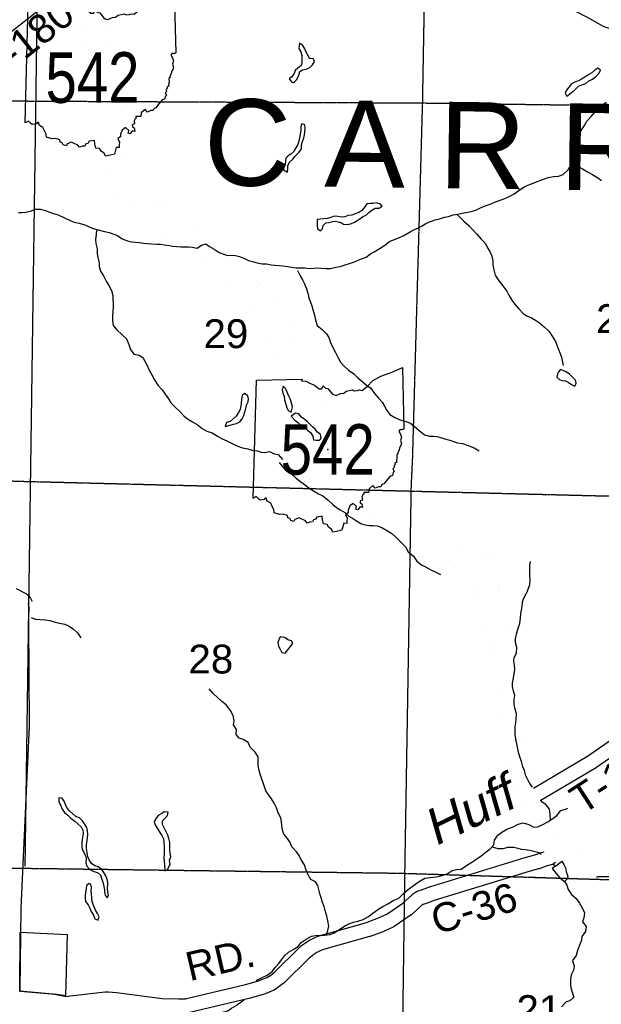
# Model space of a CAD drawing. Header units: feet. Extents: x 0 to 202804, y -79218 to 133300.
# Tile 6 of 27: x 96535 to 104608, y -6583 to 7076. Entities that reach past the tile are written whole.
import ezdxf
from ezdxf.enums import TextEntityAlignment as Align

# ---------------------------------------------------------------- set-up
doc = ezdxf.new("R2010")
doc.units = ezdxf.units.FT
doc.header["$MEASUREMENT"] = 0
doc.linetypes.add('HIDDEN2', pattern=[0.1875, 0.125, -0.0625])
for name, color, linetype in [('61', 7, 'Continuous'), ('62', 7, 'Continuous'), ('COUNTY-RD', 7, 'Continuous'), ('CR-TEXT', 7, 'Continuous'), ('HTEXT', 3, 'Continuous'), ('INCORPORATION', 3, 'Continuous'), ('RT-MKR', 7, 'Continuous'), ('SECTION', 8, 'HIDDEN2'), ('SECTION-TEXT', 8, 'Continuous'), ('STATE-FEDERAL', 2, 'Continuous'), ('TR-TEXT', 6, 'Continuous'), ('TWP-RD', 6, 'Continuous'), ('WATER-TEXT', 1, 'Continuous'), ('WATERWAY', 14, 'Continuous')]:
    doc.layers.add(name, color=color, linetype=linetype)
doc.styles.add('Arial', font='arial.ttf')

# ---------------------------------------------------------------- blocks, each defined once
blk = doc.blocks.new('SR2  _')
at = {"layer": '61', "color": 0, "linetype": 'Continuous'}
blk.add_lwpolyline([(-773, 884), (-219, 893), (-228, 876), (-175, 872), (-120, 842), (-73, 823), (-15, 777), (19, 778), (33, 815), (60, 786), (91, 781), (145, 713), (190, 698), (243, 722), (283, 725), (312, 749), (388, 768), (409, 756), (449, 759), (470, 768), (505, 760), (567, 812), (630, 873), (728, 931), (874, 985), (990, 1034), (1006, 294), (1006, 294), (989, 283), (963, 288), (945, 267), (967, 233), (977, 196), (968, 156), (977, 122), (971, 94), (954, 67), (949, 40), (934, 12), (936, -3), (922, -16), (924, -62), (918, -88), (920, -110), (898, -115), (903, -134), (889, -148), (892, -172), (876, -188), (892, -219), (879, -229), (869, -266), (841, -274), (785, -343), (765, -369), (742, -376), (730, -403), (703, -403), (661, -421), (634, -389), (587, -428), (582, -472), (522, -471), (524, -494), (511, -500), (499, -523), (506, -563), (478, -573), (481, -596), (499, -610), (507, -655), (478, -646), (453, -683), (428, -674), (437, -643), (394, -605), (354, -635), (334, -684), (333, -717), (304, -737), (323, -783), (319, -815), (320, -845), (283, -844), (260, -926), (260, -926), (195, -942), (151, -951), (135, -914), (103, -895), (82, -857), (36, -852), (25, -800), (20, -759), (-43, -769), (-61, -795), (-83, -801), (-96, -827), (-126, -829), (-159, -841), (-180, -816), (-234, -791), (-258, -778), (-308, -798), (-319, -822), (-359, -812), (-369, -785), (-393, -777), (-398, -748), (-450, -733), (-490, -739), (-559, -716), (-564, -679), (-588, -633), (-600, -602), (-644, -577), (-653, -540), (-667, -541), (-680, -556), (-729, -563), (-749, -548), (-776, -522), (-813, -543), (-813, -543), (-773, 884)], close=True, dxfattribs=at)
at = {"layer": '61', "color": 0}
blk.add_point((88, 48), dxfattribs=at)
at = {"layer": '62', "color": 0, "linetype": 'Continuous'}
blk.add_line((-813, -543), (-773, 884), dxfattribs=at)
for points in [[(-773, 884), (-219, 893), (-228, 876), (-175, 872), (-120, 842), (-73, 823), (-15, 777), (19, 778), (33, 815), (60, 786), (91, 781), (145, 713), (190, 698), (243, 722), (283, 725), (312, 749), (388, 768), (409, 756), (449, 759), (470, 768), (505, 760), (567, 812), (630, 873), (728, 931), (874, 985), (990, 1034), (1006, 294)], [(1006, 294), (989, 283), (963, 288), (945, 267), (967, 233), (977, 196), (968, 156), (977, 122), (971, 94), (954, 67), (949, 40), (934, 12), (936, -3), (922, -16), (924, -62), (918, -88), (920, -110), (898, -115), (903, -134), (889, -148), (892, -172), (876, -188), (892, -219), (879, -229), (869, -266), (841, -274), (785, -343), (765, -369), (742, -376), (730, -403), (703, -403), (661, -421), (634, -389), (587, -428), (582, -472), (522, -471), (524, -494), (511, -500), (499, -523), (506, -563), (478, -573), (481, -596), (499, -610), (507, -655), (478, -646), (453, -683), (428, -674), (437, -643), (394, -605), (354, -635), (334, -684), (333, -717), (304, -737), (323, -783), (319, -815), (320, -845), (283, -844), (260, -926)], [(260, -926), (195, -942), (151, -951), (135, -914), (103, -895), (82, -857), (36, -852), (25, -800), (20, -759), (-43, -769), (-61, -795), (-83, -801), (-96, -827), (-126, -829), (-159, -841), (-180, -816), (-234, -791), (-258, -778), (-308, -798), (-319, -822), (-359, -812), (-369, -785), (-393, -777), (-398, -748), (-450, -733), (-490, -739), (-559, -716), (-564, -679), (-588, -633), (-600, -602), (-644, -577), (-653, -540), (-667, -541), (-680, -556), (-729, -563), (-749, -548), (-776, -522), (-813, -543)]]:
    blk.add_lwpolyline(points, dxfattribs=at)
blk = doc.blocks.new('SR2')
at = {"layer": '62', "color": 0, "linetype": 'Continuous'}
blk.add_line((-813, -543), (-773, 884), dxfattribs=at)
for points in [[(-773, 884), (-219, 893), (-228, 876), (-175, 872), (-120, 842), (-73, 823), (-15, 777), (19, 778), (33, 815), (60, 786), (91, 781), (145, 713), (190, 698), (243, 722), (283, 725), (312, 749), (388, 768), (409, 756), (449, 759), (470, 768), (505, 760), (567, 812), (630, 873), (728, 931), (874, 985), (990, 1034), (1006, 294)], [(1006, 294), (989, 283), (963, 288), (945, 267), (967, 233), (977, 196), (968, 156), (977, 122), (971, 94), (954, 67), (949, 40), (934, 12), (936, -3), (922, -16), (924, -62), (918, -88), (920, -110), (898, -115), (903, -134), (889, -148), (892, -172), (876, -188), (892, -219), (879, -229), (869, -266), (841, -274), (785, -343), (765, -369), (742, -376), (730, -403), (703, -403), (661, -421), (634, -389), (587, -428), (582, -472), (522, -471), (524, -494), (511, -500), (499, -523), (506, -563), (478, -573), (481, -596), (499, -610), (507, -655), (478, -646), (453, -683), (428, -674), (437, -643), (394, -605), (354, -635), (334, -684), (333, -717), (304, -737), (323, -783), (319, -815), (320, -845), (283, -844), (260, -926)], [(260, -926), (195, -942), (151, -951), (135, -914), (103, -895), (82, -857), (36, -852), (25, -800), (20, -759), (-43, -769), (-61, -795), (-83, -801), (-96, -827), (-126, -829), (-159, -841), (-180, -816), (-234, -791), (-258, -778), (-308, -798), (-319, -822), (-359, -812), (-369, -785), (-393, -777), (-398, -748), (-450, -733), (-490, -739), (-559, -716), (-564, -679), (-588, -633), (-600, -602), (-644, -577), (-653, -540), (-667, -541), (-680, -556), (-729, -563), (-749, -548), (-776, -522), (-813, -543)]]:
    blk.add_lwpolyline(points, dxfattribs=at)
at = {"layer": 'RT-MKR', "color": 0, "linetype": 'Continuous'}
blk.add_lwpolyline([(-773, 884), (-219, 893), (-228, 876), (-175, 872), (-120, 842), (-73, 823), (-15, 777), (19, 778), (33, 815), (60, 786), (91, 781), (145, 713), (190, 698), (243, 722), (283, 725), (312, 749), (388, 768), (409, 756), (449, 759), (470, 768), (505, 760), (567, 812), (630, 873), (728, 931), (874, 985), (990, 1034), (1006, 294), (1006, 294), (989, 283), (963, 288), (945, 267), (967, 233), (977, 196), (968, 156), (977, 122), (971, 94), (954, 67), (949, 40), (934, 12), (936, -3), (922, -16), (924, -62), (918, -88), (920, -110), (898, -115), (903, -134), (889, -148), (892, -172), (876, -188), (892, -219), (879, -229), (869, -266), (841, -274), (785, -343), (765, -369), (742, -376), (730, -403), (703, -403), (661, -421), (634, -389), (587, -428), (582, -472), (522, -471), (524, -494), (511, -500), (499, -523), (506, -563), (478, -573), (481, -596), (499, -610), (507, -655), (478, -646), (453, -683), (428, -674), (437, -643), (394, -605), (354, -635), (334, -684), (333, -717), (304, -737), (323, -783), (319, -815), (320, -845), (283, -844), (260, -926), (260, -926), (195, -942), (151, -951), (135, -914), (103, -895), (82, -857), (36, -852), (25, -800), (20, -759), (-43, -769), (-61, -795), (-83, -801), (-96, -827), (-126, -829), (-159, -841), (-180, -816), (-234, -791), (-258, -778), (-308, -798), (-319, -822), (-359, -812), (-369, -785), (-393, -777), (-398, -748), (-450, -733), (-490, -739), (-559, -716), (-564, -679), (-588, -633), (-600, -602), (-644, -577), (-653, -540), (-667, -541), (-680, -556), (-729, -563), (-749, -548), (-776, -522), (-813, -543), (-813, -543), (-773, 884)], close=True, dxfattribs=at)
at = {"layer": 'RT-MKR', "color": 0}
blk.add_point((88, 48), dxfattribs=at)

msp = doc.modelspace()

# ---------------------------------------------------------------- linework, layer by layer
at = {"layer": 'COUNTY-RD'}
for points in [[(104732, 6947), (104646, 6977), (104629, 6985), (104629, 6985), (104460, 7083), (104047, 7301), (103566, 7518), (103557, 7522), (103556, 7523), (103487, 7564), (103487, 7564), (103475, 7572), (103293, 7719), (103293, 7719), (103293, 7719), (102892, 8047), (102824, 8086), (102824, 8086), (102824, 8086), (102696, 8160), (100412, 9200), (100412, 9200), (100412, 9200), (99428, 9651)], [(96538, -6387), (96537, -6400), (96978, -6437), (96980, -6438), (96988, -6439), (97163, -6471), (97175, -6473), (97238, -6467), (97516, -6434), (97516, -6434), (97516, -6434), (97721, -6411), (97732, -6410), (97732, -6410), (97732, -6410), (97733, -6410), (97733, -6410), (97758, -6410), (97759, -6410), (97769, -6410), (97877, -6421), (97877, -6421), (97880, -6421), (98511, -6501), (98737, -6508), (98837, -6507), (98838, -6507), (98847, -6504), (98848, -6504), (98849, -6504), (99667, -6310), (99836, -6262), (99920, -6231), (99964, -6212), (100020, -6177), (100066, -6141), (100418, -5797), (100419, -5796), (100419, -5796), (100438, -5778), (100446, -5772), (100448, -5769), (100504, -5729), (100508, -5727), (100508, -5727), (100557, -5695), (100561, -5692), (100566, -5689), (100626, -5659), (100627, -5659), (100633, -5656), (100679, -5637), (100683, -5636), (100691, -5633), (101334, -5452), (101515, -5385), (101629, -5333), (101852, -5182), (101982, -5063), (101986, -5059), (101988, -5057), (102014, -5038), (102025, -5030), (102030, -5027), (102052, -5016), (102054, -5016), (102066, -5010), (102127, -4990), (102236, -4951), (102238, -4951), (102240, -4950), (103565, -4543), (103566, -4543), (103568, -4542), (103683, -4512), (103780, -4479), (103781, -4479), (103783, -4478), (103816, -4468)], [(103971, -4618), (103951, -4630), (103950, -4631), (103938, -4637), (103914, -4647), (103911, -4647), (103905, -4650), (103843, -4669), (103745, -4702), (103742, -4703), (103738, -4704), (103622, -4735), (102301, -5140), (102193, -5179), (102192, -5179), (102191, -5180), (102135, -5198), (102128, -5201), (102114, -5213), (101981, -5334), (101972, -5341), (101970, -5343), (101734, -5503), (101728, -5506), (101720, -5511), (101596, -5568), (101594, -5569), (101588, -5571), (101399, -5641), (101396, -5641), (101392, -5643), (100751, -5824), (100713, -5839), (100661, -5866), (100619, -5893), (100570, -5928), (100558, -5940), (100202, -6288), (100196, -6292), (100193, -6295), (100138, -6338), (100131, -6343), (100130, -6343), (100065, -6385), (100061, -6387), (100052, -6391), (99999, -6415), (99998, -6415), (99993, -6418), (99901, -6451), (99898, -6452), (99894, -6454), (99719, -6503), (99717, -6504), (99715, -6504), (98896, -6698)]]:
    msp.add_lwpolyline(points, dxfattribs=at)
at = {"layer": 'INCORPORATION'}
msp.add_lwpolyline([(96537, -6400), (96543, -5583), (97193, -5614), (97170, -6468), (97057, -6445), (96943, -6437), (96537, -6400)], dxfattribs=at)
at = {"layer": 'SECTION'}
for points in [[(101725, -20662), (101771, -15308), (101771, -15308), (101809, -10056), (101809, -10056), (101883, -4708), (101883, -4708), (101971, 592), (101990, 1006), (102128, 5915), (102128, 5915), (102210, 10526)], [(96611, -4673), (96794, 8294)], [(91774, 5998), (96759, 5947), (96759, 5947), (102138, 5921), (102138, 5921), (107474, 5849), (107474, 5849), (110787, 5738), (110787, 5738), (112793, 5691), (112793, 5691), (118173, 5561), (118173, 5561), (123511, 5616), (123511, 5616), (128648, 5495), (128648, 5495), (133979, 5451), (133979, 5451), (139277, 5313), (139277, 5313), (144590, 5163), (144590, 5163), (149893, 5034)], [(91683, 820), (96625, 671), (96625, 671), (101926, 538), (101926, 538), (107369, 402), (107369, 402), (110841, 343), (110841, 343), (112758, 342)], [(91570, -4566), (96472, -4694), (96472, -4694), (101816, -4764), (101816, -4764), (104427, -4845)], [(103601, -4819), (112664, -5101)]]:
    msp.add_lwpolyline(points, dxfattribs=at)
at = {"layer": 'STATE-FEDERAL', "linetype": 'Continuous', "const_width": 0.05}
for points in [[(97508, 6529), (97481, 6734), (97453, 6882), (97415, 6999), (97297, 7218), (97080, 7562), (97153, 7780), (97227, 8003), (97247, 8292)], [(97805, 6567), (97778, 6781), (97745, 6956), (97693, 7118), (97557, 7370), (97410, 7602), (97437, 7685), (97524, 7944), (97548, 8291)]]:
    msp.add_lwpolyline(points, dxfattribs=at)
at = {"layer": 'STATE-FEDERAL', "color": 2, "linetype": 'Continuous', "const_width": 0.05}
for points in [[(103885, -4413), (103793, -4317), (103663, -4088), (103523, -3760), (103418, -3591), (103346, -3477), (103225, -3100), (103206, -2824), (103247, -2452), (103097, -1584), (103069, -1517), (102994, -1458), (102857, -1229), (102873, -972), (102890, -685), (102874, -629), (102851, -590), (102400, -472), (102159, -409), (102009, -335), (101367, 261), (101221, 437), (100908, 938), (100667, 1322), (100418, 1676), (100159, 2381), (99917, 2837), (99670, 3163), (99255, 3638), (98127, 4408), (97915, 4605), (97785, 4830), (97508, 6526), (97481, 6734), (97453, 6882), (97415, 6999), (97297, 7218)], [(103732, -3529), (103672, -3432), (103620, -3349), (103522, -3042), (103507, -2830), (103550, -2443), (103387, -1498), (103314, -1329), (103223, -1257), (103162, -1155), (103172, -990), (103193, -652), (103152, -509), (103046, -331), (102476, -182), (102265, -127), (102181, -86), (101585, 467), (101465, 613), (101162, 1097), (100918, 1488), (100686, 1816), (100434, 2504), (100171, 2999), (99902, 3353), (99455, 3864), (98315, 4643), (98153, 4794), (98072, 4933), (97805, 6569), (97778, 6781), (97745, 6956), (97693, 7118)], [(104542, -4818), (104512, -4771), (104356, -4565), (104078, -4309), (103967, -4192), (103865, -4010), (103760, -3761)], [(105662, -7405), (105600, -7340), (105426, -6924), (105299, -6559), (104511, -5329), (104266, -4942), (104133, -4768), (103971, -4618)]]:
    msp.add_lwpolyline(points, dxfattribs=at)
at = {"layer": 'TWP-RD'}
for points in [[(97106, 7451), (95403, 6118)], [(96487, -813), (96618, -883), (96620, -884), (96629, -889), (96642, -899), (96649, -907), (96662, -918), (96672, -930), (96681, -943), (96683, -947), (96700, -979), (96704, -994)], [(96650, -1017), (96657, -1039), (96661, -1089), (96661, -1097), (96661, -1103), (96655, -1195), (96659, -1290), (96659, -1293), (96659, -1293), (96664, -2717), (96664, -2717), (96664, -2722), (96552, -5248), (96538, -6387)], [(103667, -3583), (104430, -3130), (105117, -2656)], [(105229, -2822), (104541, -3297), (104535, -3300), (104535, -3301), (103760, -3761)], [(104542, -4818), (104554, -4816), (104566, -4812), (104583, -4810), (104590, -4809), (104591, -4809), (104622, -4808), (104627, -4808), (104627, -4808), (106015, -4809), (106015, -4809), (106024, -4809), (106254, -4828), (106256, -4829), (106265, -4830), (106305, -4837), (106309, -4838), (106314, -4839), (106337, -4846), (106352, -4852), (106356, -4853), (106473, -4913)]]:
    msp.add_lwpolyline(points, dxfattribs=at)
at = {"layer": 'WATERWAY'}
for points in [[(100418, 6752), (100411, 6676), (100436, 6630), (100449, 6580), (100450, 6484), (100441, 6440), (100395, 6403), (100360, 6372), (100346, 6328), (100311, 6283), (100273, 6257), (100306, 6213), (100336, 6204), (100349, 6216)], [(100349, 6216), (100383, 6248), (100409, 6307), (100424, 6357), (100458, 6382), (100510, 6391), (100561, 6411), (100601, 6452), (100626, 6494), (100608, 6538), (100564, 6532), (100539, 6577), (100506, 6633), (100493, 6673), (100463, 6719), (100418, 6752)], [(104574, 6394), (104559, 6404), (104519, 6375), (104476, 6339), (104434, 6316), (104381, 6281), (104335, 6250), (104289, 6226), (104241, 6211), (104194, 6184), (104158, 6140), (104127, 6097), (104107, 6055), (104128, 6017)], [(104128, 6017), (104191, 6060), (104237, 6099), (104292, 6152), (104338, 6174), (104392, 6193), (104437, 6226), (104487, 6253), (104529, 6283), (104580, 6334), (104596, 6378), (104574, 6394)], [(104194, 5067), (104204, 5148), (104215, 5214), (104241, 5283), (104261, 5363), (104277, 5419), (104296, 5472), (104329, 5539), (104374, 5607), (104407, 5668), (104467, 5731), (104524, 5798), (104589, 5867), (104675, 5933)], [(100460, 5628), (100446, 5632), (100437, 5587), (100435, 5539), (100430, 5487), (100419, 5427), (100404, 5376), (100394, 5344), (100369, 5298), (100341, 5249), (100300, 5210), (100260, 5188), (100227, 5153), (100225, 5121), (100226, 5089), (100202, 5037), (100195, 4992), (100253, 4963)], [(100253, 4963), (100257, 5013), (100256, 5049), (100281, 5100), (100325, 5143), (100360, 5185), (100410, 5234), (100447, 5285), (100448, 5339), (100458, 5385), (100481, 5438), (100490, 5480), (100492, 5520), (100497, 5570), (100494, 5618), (100460, 5628)], [(96518, 4399), (96570, 4402), (96620, 4404), (96698, 4425), (96750, 4448), (96822, 4449), (96892, 4430), (96949, 4405), (97019, 4382), (97069, 4368), (97243, 4285), (97293, 4265), (97359, 4252), (97438, 4229), (97488, 4208), (97541, 4185), (97591, 4171), (97643, 4156), (97713, 4137), (97778, 4122), (97842, 4103), (97893, 4081), (97959, 4038), (98030, 4009), (98088, 3994), (98144, 3989), (98196, 3986), (98255, 3976), (98309, 3971), (98363, 3968), (98437, 3963), (98487, 3960), (98539, 3952), (98609, 3945), (98662, 3934), (98716, 3931), (98770, 3923), (98826, 3924), (98876, 3927), (98930, 3920), (98997, 3907), (99056, 3948), (99118, 3967), (99171, 3929), (99233, 3894), (99302, 3847), (99354, 3826), (99354, 3826), (99419, 3804), (99479, 3811), (99531, 3806), (99585, 3789), (99656, 3764), (99710, 3736), (99778, 3715), (99831, 3702), (99899, 3689), (99959, 3688), (100027, 3677), (100077, 3669), (100138, 3664), (100188, 3661), (100254, 3650), (100308, 3641), (100374, 3634), (100424, 3634), (100493, 3633), (100551, 3626), (100619, 3629), (100671, 3634), (100721, 3630), (100791, 3623), (100851, 3624), (100925, 3641), (100983, 3652), (101053, 3673), (101111, 3694), (101182, 3719), (101266, 3754), (101342, 3780), (101405, 3827), (101457, 3855), (101536, 3905), (101604, 3950), (101669, 3997), (101745, 4030), (101808, 4055), (101866, 4084), (101954, 4131), (102015, 4164), (102069, 4187), (102121, 4218), (102174, 4247), (102238, 4276), (102302, 4299), (102362, 4315), (102433, 4337), (102485, 4347), (102553, 4368), (102617, 4379), (102675, 4392), (102731, 4403), (102801, 4416), (102865, 4435), (102940, 4470), (103010, 4497), (103078, 4520), (103141, 4551), (103203, 4574), (103267, 4595), (103327, 4624), (103398, 4661), (103462, 4706), (103537, 4759), (103609, 4788), (103678, 4815), (103754, 4843), (103818, 4870), (103870, 4886), (103944, 4901), (104014, 4906), (104079, 4929), (104146, 4995), (104194, 5067), (104244, 5068), (104294, 5037), (104347, 5007), (104417, 4966), (104486, 4927), (104561, 4884), (104611, 4845)], [(100665, 4303), (100662, 4225), (100667, 4177), (100708, 4146), (100739, 4176), (100747, 4220), (100784, 4257), (100826, 4264), (100880, 4276), (100914, 4279), (100956, 4271), (101000, 4256), (101031, 4238), (101089, 4233), (101141, 4250), (101183, 4269), (101240, 4306), (101294, 4342), (101347, 4371), (101379, 4402), (101421, 4434), (101470, 4461), (101524, 4460), (101568, 4491), (101537, 4520), (101510, 4527)], [(101510, 4527), (101485, 4534), (101441, 4527), (101399, 4528), (101355, 4520), (101326, 4479), (101286, 4430), (101243, 4400), (101193, 4381), (101145, 4366), (101093, 4358), (101047, 4343), (101001, 4338), (100949, 4345), (100901, 4349), (100855, 4334), (100801, 4319), (100753, 4313), (100665, 4303)], [(102599, 4376), (102638, 4339), (102701, 4282), (102767, 4223), (102822, 4164), (102881, 4100), (102942, 4033), (102999, 3970), (103030, 3912), (103059, 3860), (103090, 3794), (103103, 3728), (103104, 3674), (103117, 3608), (103136, 3534), (103187, 3455), (103242, 3382), (103295, 3308), (103326, 3256), (103365, 3187), (103404, 3133), (103461, 3064), (103522, 3001), (103576, 2969), (103639, 2938), (103693, 2907), (103748, 2871), (103813, 2814), (103882, 2751), (103925, 2685), (103972, 2610), (103997, 2552), (104012, 2500), (104036, 2446), (104055, 2393), (104079, 2281)], [(97599, 4169), (97596, 4093), (97587, 4029), (97590, 3973), (97609, 3899), (97612, 3829), (97620, 3775), (97636, 3701), (97640, 3651), (97657, 3587), (97700, 3521), (97739, 3440), (97770, 3388), (97807, 3320), (97826, 3248), (97829, 3196), (97832, 3142), (97832, 3090), (97829, 3032), (97824, 2962), (97825, 2905), (97832, 2835), (97883, 2774), (97952, 2709), (98017, 2648), (98050, 2568), (98071, 2502), (98120, 2438), (98194, 2421), (98245, 2392), (98274, 2340), (98301, 2289), (98332, 2215), (98367, 2151), (98408, 2082), (98453, 2008), (98512, 1939), (98553, 1879), (98600, 1816), (98634, 1762), (98695, 1703), (98764, 1638), (98811, 1580), (98862, 1539), (98933, 1498), (98997, 1462), (99066, 1405), (99133, 1368), (99205, 1343), (99280, 1298), (99343, 1261), (99409, 1234), (99484, 1195), (99548, 1163), (99627, 1136), (99701, 1121), (99781, 1101), (99832, 1095), (99886, 1078), (99938, 1073), (100004, 1084), (100069, 1055), (100123, 1045), (100182, 973)], [(100393, 3595), (100429, 3523), (100458, 3465), (100486, 3411), (100515, 3343), (100538, 3265), (100550, 3215), (100571, 3159), (100591, 3108), (100604, 3054), (100625, 2976), (100643, 2906), (100666, 2834), (100735, 2776), (100795, 2717), (100828, 2665), (100851, 2599), (100883, 2529), (100918, 2457), (100961, 2375), (100989, 2323), (101032, 2272), (101101, 2214), (101171, 2163), (101228, 2109), (101278, 2064), (101349, 2006), (101407, 1965), (101458, 1889), (101519, 1823), (101564, 1768), (101598, 1716), (101633, 1654), (101673, 1598), (101742, 1559), (101816, 1525), (101893, 1502), (101961, 1481), (102011, 1439), (102078, 1379), (102155, 1316), (102221, 1299), (102277, 1299), (102327, 1296), (102393, 1276), (102450, 1255), (102506, 1241), (102558, 1224), (102610, 1208), (102679, 1195), (102759, 1167), (102843, 1136), (102912, 1097)], [(104041, 2224), (104013, 2192), (103999, 2162), (103990, 2118), (104034, 2080), (104064, 2070), (104108, 2065), (104150, 2047), (104195, 2017), (104239, 1992), (104252, 2018)], [(104252, 2018), (104261, 2034), (104248, 2076), (104208, 2116), (104167, 2158), (104121, 2193), (104041, 2224)], [(100204, 1978), (100194, 1987), (100178, 1943), (100186, 1895), (100205, 1855), (100211, 1803), (100230, 1743), (100242, 1693), (100261, 1653), (100305, 1631)], [(100305, 1631), (100320, 1705), (100306, 1755), (100295, 1805), (100265, 1861), (100248, 1909), (100226, 1961), (100204, 1978)], [(99690, 1866), (99654, 1889), (99622, 1861), (99614, 1813), (99607, 1757), (99603, 1713), (99594, 1668), (99572, 1626), (99539, 1576), (99497, 1537), (99455, 1501), (99407, 1486), (99386, 1431)], [(99386, 1431), (99458, 1452), (99502, 1465), (99546, 1475), (99589, 1496), (99625, 1538), (99645, 1585), (99658, 1637), (99672, 1681), (99681, 1727), (99705, 1774), (99709, 1818), (99700, 1860), (99690, 1866)], [(100706, 1254), (100721, 1272), (100711, 1320), (100670, 1356), (100638, 1396), (100599, 1429), (100561, 1463), (100525, 1503), (100478, 1538), (100448, 1562), (100408, 1606), (100361, 1618), (100303, 1575)], [(100303, 1575), (100354, 1519), (100395, 1490), (100441, 1448), (100487, 1418), (100528, 1383), (100570, 1349), (100603, 1297), (100611, 1249), (100651, 1245), (100695, 1242), (100706, 1254)], [(100137, 935), (100225, 828), (100295, 785), (100374, 718), (100437, 667), (100502, 620), (100553, 576), (100611, 539), (100684, 500), (100742, 469), (100815, 410), (100880, 349), (100931, 310), (100981, 276), (101046, 241), (101103, 188), (101153, 159), (101210, 124), (101277, 82), (101335, 67), (101387, 60), (101437, 61), (101495, 54), (101562, 31), (101618, -3), (101699, -53), (101754, -105), (101888, -239), (101929, -308), (102000, -367), (102049, -437), (102112, -488), (102178, -519), (102241, -556), (102311, -589), (102376, -620)], [(103652, -3572), (103616, -3520), (103587, -3468), (103560, -3416), (103543, -3341), (103520, -3289), (103499, -3217), (103478, -3149), (103455, -3071), (103446, -3010), (103427, -2930), (103412, -2840), (103413, -2786), (103414, -2736), (103421, -2677), (103428, -2623), (103429, -2551), (103408, -2475), (103397, -2419), (103398, -2353), (103406, -2297), (103389, -2241), (103376, -2175), (103373, -2125), (103390, -2057), (103399, -2001), (103406, -1933), (103403, -1877), (103395, -1825), (103398, -1775), (103429, -1706), (103436, -1634), (103415, -1564), (103416, -1514), (103433, -1448), (103456, -1367), (103479, -1299), (103488, -1223), (103493, -1168), (103502, -1114), (103511, -1058), (103514, -1006), (103530, -956), (103563, -889), (103586, -837), (103615, -760), (103622, -696), (103617, -620), (103618, -560), (103617, -492), (103624, -440)], [(96692, -1216), (96754, -1240), (96819, -1247), (96895, -1250), (96955, -1261), (97027, -1280), (97087, -1295), (97162, -1308), (97212, -1331), (97277, -1376), (97336, -1430), (97383, -1497)], [(100150, -1485), (100120, -1561), (100127, -1613), (100149, -1656), (100172, -1702), (100201, -1708)], [(100201, -1708), (100218, -1711), (100256, -1665), (100295, -1620), (100324, -1574), (100308, -1540), (100258, -1525), (100215, -1495), (100150, -1485)], [(100788, -5622), (100812, -5558), (100825, -5497), (100812, -5424), (100799, -5360), (100776, -5284), (100763, -5228), (100740, -5172), (100723, -5118), (100704, -5065), (100691, -5007), (100674, -4937), (100642, -4883), (100577, -4852), (100532, -4779), (100513, -4721), (100486, -4649), (100437, -4570), (100414, -4518), (100377, -4467), (100312, -4400), (100287, -4338), (100252, -4282), (100199, -4223), (100183, -4169), (100172, -4107), (100171, -4049), (100158, -3997), (100121, -3926), (100098, -3856), (100069, -3794), (100028, -3733), (99993, -3681), (99950, -3622), (99932, -3568), (99915, -3512), (99898, -3460), (99871, -3389), (99852, -3323), (99847, -3269), (99845, -3151), (99804, -3087), (99735, -3018), (99706, -2951), (99636, -2910), (99583, -2892), (99538, -2839), (99543, -2771), (99504, -2705), (99512, -2649), (99497, -2579), (99461, -2508), (99400, -2430), (99341, -2383), (99287, -2332), (99220, -2273), (99165, -2206)], [(97077, -3720), (97080, -3772), (97101, -3820), (97124, -3876), (97155, -3924), (97201, -3961), (97246, -4000), (97298, -4042), (97345, -4085), (97386, -4120), (97410, -4166), (97417, -4212), (97413, -4242), (97404, -4296), (97397, -4338), (97396, -4391), (97402, -4435), (97425, -4474), (97452, -4532), (97456, -4576), (97453, -4622), (97466, -4666), (97509, -4713), (97563, -4743), (97615, -4756), (97656, -4791), (97689, -4887), (97702, -4947), (97713, -4993), (97713, -5023), (97722, -5069), (97749, -5108), (97762, -5083)], [(97762, -5083), (97768, -5072), (97759, -5026), (97754, -4966), (97758, -4926), (97759, -4892), (97751, -4852), (97732, -4800), (97703, -4753), (97675, -4713), (97624, -4678), (97578, -4662), (97531, -4629), (97499, -4581), (97482, -4536), (97469, -4478), (97460, -4422), (97461, -4372), (97471, -4313), (97478, -4271), (97479, -4229), (97478, -4171), (97466, -4129), (97433, -4080), (97406, -4040), (97366, -3995), (97315, -3977), (97273, -3940), (97226, -3898), (97192, -3863), (97169, -3811), (97152, -3765), (97122, -3724), (97077, -3720)], [(103902, -4027), (103896, -3944), (103887, -3876), (103840, -3811), (103786, -3778), (103773, -3762)], [(98596, -3920), (98538, -3915), (98506, -3936), (98458, -3962), (98421, -4015), (98403, -4055), (98418, -4105), (98451, -4155), (98478, -4200), (98510, -4242), (98531, -4290), (98536, -4336), (98539, -4390), (98539, -4440), (98538, -4490), (98537, -4548), (98538, -4598), (98546, -4642), (98548, -4730), (98584, -4721), (98609, -4673), (98616, -4659)], [(98616, -4659), (98624, -4643), (98612, -4585), (98633, -4537), (98624, -4491), (98617, -4441), (98619, -4385), (98618, -4338), (98603, -4283), (98590, -4237), (98568, -4189), (98539, -4137), (98516, -4088), (98519, -4040), (98551, -4005), (98586, -3962), (98596, -3920)], [(99824, -6264), (99837, -6245), (99891, -6216), (99970, -6181), (100038, -6130), (100085, -6069), (100132, -6018), (100167, -5966), (100210, -5911), (100266, -5858), (100333, -5821), (100401, -5780), (100444, -5727), (100513, -5678), (100587, -5637), (100643, -5630), (100715, -5625), (100765, -5624), (100843, -5617), (100902, -5592), (100974, -5545), (101047, -5496), (101119, -5461), (101170, -5446), (101228, -5429), (101302, -5406), (101377, -5367), (101437, -5320), (101520, -5261), (101575, -5228), (101647, -5189), (101726, -5138), (101796, -5113), (101857, -5050), (101930, -4984), (101996, -4939), (102051, -4897), (102103, -4864), (102158, -4833), (102232, -4822), (102316, -4817), (102382, -4802), (102469, -4774), (102539, -4725), (102599, -4712), (102661, -4709), (102736, -4656), (102813, -4613), (102867, -4576), (102940, -4523), (103009, -4466), (103061, -4433), (103116, -4372), (103125, -4308), (103172, -4237), (103228, -4196), (103297, -4155), (103383, -4122), (103454, -4085), (103524, -4064), (103600, -4089), (103671, -4126), (103725, -4119), (103798, -4090), (103866, -4051), (103933, -4006), (103989, -3963), (104048, -3894), (104127, -3873), (104144, -3862)], [(103093, -4398), (103171, -4421), (103245, -4422), (103317, -4405), (103393, -4404), (103447, -4419), (103497, -4429), (103549, -4434), (103618, -4445), (103692, -4462), (103744, -4477), (103774, -4503)], [(103935, -4636), (103971, -4666), (103928, -4701), (103981, -4770), (104032, -4827), (104098, -4878), (104129, -4930), (104148, -4992), (104193, -5061), (104260, -5114), (104307, -5182), (104342, -5245), (104375, -5315), (104364, -5385), (104345, -5437), (104398, -5503), (104387, -5573), (104338, -5642), (104333, -5692), (104304, -5764), (104279, -5837), (104260, -5905), (104207, -5976), (104230, -6054), (104221, -6108), (104188, -6173), (104181, -6243), (104180, -6301), (104186, -6355), (104209, -6429), (104226, -6485), (104171, -6537), (104119, -6548), (104054, -6619)], [(103971, -4666), (104015, -4635), (104058, -4599), (104089, -4644), (104112, -4690), (104120, -4744), (104139, -4794), (104142, -4834), (104098, -4878)], [(103971, -4666), (103928, -4701), (103981, -4770), (104032, -4827), (104098, -4878)], [(97499, -4906), (97462, -4934), (97456, -4978), (97449, -5035), (97444, -5069), (97442, -5115), (97449, -5157), (97484, -5202), (97506, -5250), (97529, -5296), (97558, -5349), (97579, -5397), (97623, -5417), (97630, -5392)], [(97630, -5392), (97636, -5372), (97616, -5325), (97585, -5277), (97568, -5233), (97554, -5201), (97539, -5157), (97534, -5105), (97530, -5049), (97529, -5009), (97530, -4955), (97518, -4915), (97499, -4906)], [(98778, -6875), (98792, -6877), (98860, -6892), (98912, -6887), (98977, -6852), (99035, -6824), (99099, -6805), (99164, -6766), (99230, -6737), (99306, -6709), (99367, -6690), (99425, -6672), (99477, -6637), (99540, -6598), (99607, -6549), (99652, -6525)]]:
    msp.add_lwpolyline(points, dxfattribs=at)

# ---------------------------------------------------------------- block references
at = {"layer": 'RT-MKR', "xscale": 1.150001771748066, "yscale": 1.150001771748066, "rotation": 0.2626441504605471}
msp.add_blockref('SR2  _', (97545, 6274), dxfattribs=at)
at = {"layer": 'RT-MKR', "xscale": 1.150001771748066, "yscale": 1.150001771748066}
msp.add_blockref('SR2', (100709, 1060), dxfattribs=at)

# ---------------------------------------------------------------- texts
at = {"layer": 'CR-TEXT', "style": 'Arial'}
for s, rotation, p in [('C-36', 17, (102355, -5734)), ('RD.', 13, (98920, -6381))]:
    msp.add_text(s, height=400, rotation=rotation, dxfattribs=at).set_placement(p, align=Align.BOTTOM_LEFT)
at = {"layer": 'HTEXT', "style": 'Arial'}
msp.add_text('C A R R O L L', height=1200, rotation=359.2626, dxfattribs=at).set_placement((99100, 5981), align=Align.TOP_LEFT)
at = {"layer": 'RT-MKR', "style": 'Arial', "width": 0.8}
msp.add_text('542', height=700, rotation=0.2626, dxfattribs=at).set_placement((97545, 6274), align=Align.MIDDLE_CENTER)
msp.add_text('542', height=700, dxfattribs=at).set_placement((100810, 1115), align=Align.MIDDLE)
at = {"layer": 'SECTION-TEXT', "style": 'Arial'}
for s, p in [('23', (104846, 2929)), ('29', (99397, 2720)), ('28', (99188, -1794)), ('21', (103741, -6657))]:
    msp.add_text(s, height=400, dxfattribs=at).set_placement(p, align=Align.MIDDLE_CENTER)
at = {"layer": 'TR-TEXT', "style": 'Arial'}
for s, rotation, p in [('T-180', 38.2626, (96259, 6088)), ('T-170', 33, (104408, -4061))]:
    msp.add_text(s, height=400, rotation=rotation, dxfattribs=at).set_placement(p, align=Align.BOTTOM_LEFT)
at = {"layer": 'WATER-TEXT', "style": 'Arial', "oblique": 10}
msp.add_text('Huff', height=500, rotation=26, dxfattribs=at).set_placement((102944, -4251), align=Align.BOTTOM_CENTER)

doc.saveas('drawing.dxf')
